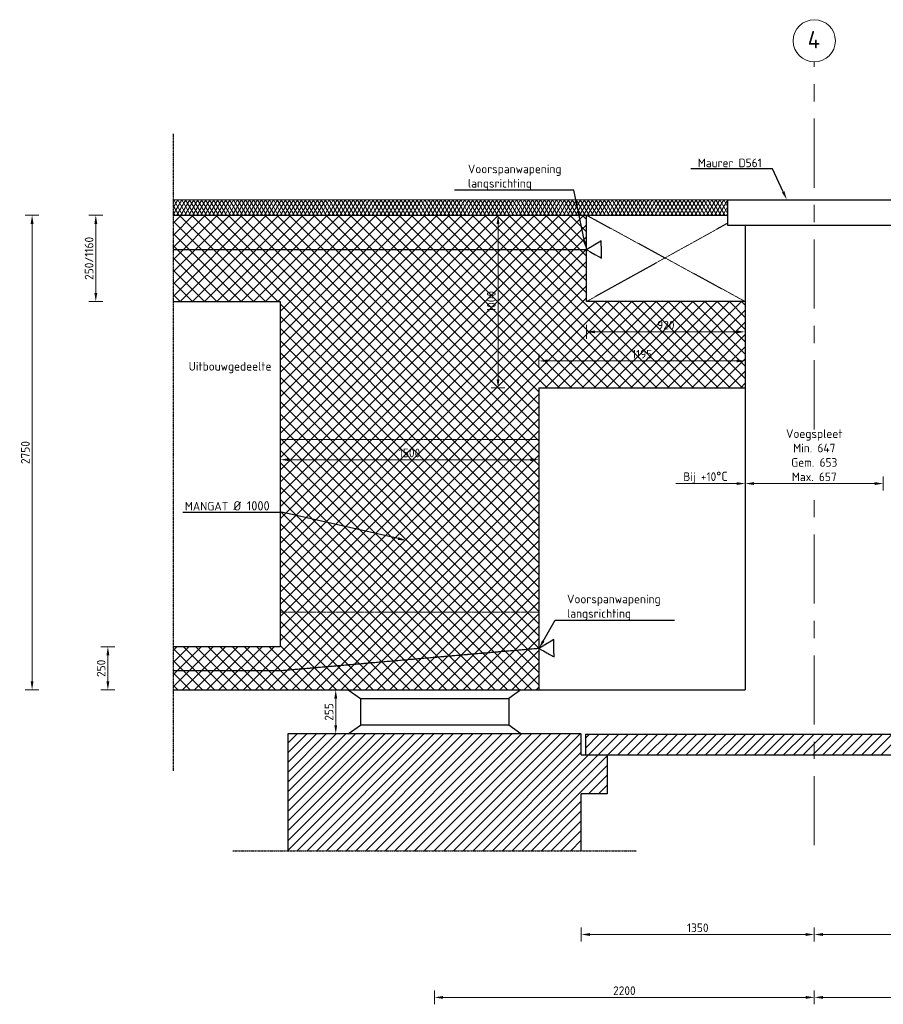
# Model space of a CAD drawing. Header units: millimetres. Extents: x -8028558 to 327273, y -63352 to 83293.
# Tile 125 of 195: x 106515 to 111519, y 29339 to 35044. Entities that reach past the tile are written whole.
import ezdxf
from ezdxf import colors
from ezdxf.entities.mleader import LeaderData, LeaderLine
from ezdxf.math import Vec2, Vec3

# ---------------------------------------------------------------- set-up
doc = ezdxf.new("R2010")
doc.units = ezdxf.units.MM
for name, pattern in [('BC-KABEL', [15, 10, -1, 3, -1]), ('XX-AFBREEK', [7, 4, -1, 1, -1]), ('ZZ-HIDDEN-SO', [4, 2, -2])]:
    doc.linetypes.add(name, pattern=pattern)
for name, color, linetype, lineweight in [('B-CO-BC-BETONVORM-A', 252, 'Continuous', 18), ('B-CO-BC-BETONVORM-AD', 252, 'Continuous', 18), ('B-CO-BC-BETONVORM-GD', 90, 'Continuous', 25), ('B-CO-BC-BETONVORM-GN', 10, 'ZZ-HIDDEN-SO', 13), ('B-CO-BC-BETONVORM-M', 7, 'Continuous', 18), ('B-CO-BC-VOORSPANNING_MET AANHECHTING_KABEL-GD', 200, 'BC-KABEL', 25), ('B-CO-KW-VOEGOVERGANG-GD', 170, 'Continuous', 25), ('B-CO-VH-VERHARDING_ASFALT-AD', 252, 'Continuous', 18), ('B-CO-VH-VERHARDING_ASFALT-G', 252, 'Continuous', 18), ('B-WE-KW-M', 7, 'Continuous', 18), ('N-CO-BC-BETONVORM-M', 7, 'Continuous', 18), ('V-CO-BC-BETONVORM-M', 7, 'Continuous', 18), ('X-XX-AL-AFBREEKLIJN-GD', 7, 'XX-AFBREEK', 25), ('X-XX-AL-M', 7, 'Continuous', 18), ('X-XX-AL-T25', 7, 'Continuous', 25), ('X-XX-AL-VERWIJZING-T25', 7, 'Continuous', 25)]:
    doc.layers.add(name, color=color, linetype=linetype, lineweight=lineweight)
doc.styles.add('NLCS-ISO-MM20-T25', font='NLCS-ISO.ttf', dxfattribs={"height": 50})
doc.styles.add('NLCS-ISO-MM20-T50', font='NLCS-ISO.ttf', dxfattribs={"height": 100})
doc.dimstyles.new('NLCS-MM20-T25-PIJL_L0_H0', dxfattribs={"dimscale": 20, "dimtxt": 2.5, "dimasz": 2.5, "dimexe": 2, "dimexo": 2, "dimgap": 0.7, "dimtad": 1, "dimdec": 0, "dimzin": 0, "dimdsep": 46, "dimtxsty": 'NLCS-ISO-MM20-T25', "dimcen": 0, "dimdle": 2, "dimclrd": 256, "dimclre": 256, "dimclrt": 256, "dimadec": 0, "dimazin": 0, "dimtfac": 1, "dimtdec": 3, "dimtofl": 0, "dimtmove": 0, "dimatfit": 3, "dimfxl": 2, "dimfxlon": 1, "dimtfillclr": 256, "dimtolj": 1, "dimtzin": 0, "dimlwd": -1, "dimlwe": -1, "dimarcsym": 0})
doc.dimstyles.new('NLCS-MM20-T25-PIJL_L0_H4', dxfattribs={"dimscale": 20, "dimtxt": 2.5, "dimasz": 2.5, "dimexe": 2, "dimexo": 2, "dimgap": 0.7, "dimtad": 1, "dimdec": 0, "dimzin": 0, "dimdsep": 46, "dimtxsty": 'NLCS-ISO-MM20-T25', "dimcen": 0, "dimdle": 2, "dimclrd": 256, "dimclre": 256, "dimclrt": 256, "dimadec": 4, "dimazin": 0, "dimtfac": 1, "dimtdec": 3, "dimtofl": 0, "dimtmove": 0, "dimatfit": 3, "dimfxl": 2, "dimfxlon": 1, "dimtfillclr": 256, "dimtolj": 1, "dimtzin": 0, "dimlwd": -1, "dimlwe": -1, "dimarcsym": 0})

# ---------------------------------------------------------------- blocks, each defined once
blk = doc.blocks.new('*D1596')
at = {"layer": 'B-CO-BC-BETONVORM-M', "transparency": 16777216}
for p, q in [((107066.2, 31410.9), (106986.2, 31410.9)), ((107026.2, 31210.9), (107026.2, 31360.9)), ((107066.2, 31160.9), (106986.2, 31160.9))]:
    blk.add_line(p, q, dxfattribs=at)
for points in [[(107017.9, 31360.9), (107034.5, 31360.9), (107026.2, 31410.9)], [(107017.9, 31210.9), (107034.5, 31210.9), (107026.2, 31160.9)]]:
    blk.add_solid(points, dxfattribs=at)
at = {"layer": 'B-CO-BC-BETONVORM-M', "transparency": 16777216, "insert": (106987.2, 31285.9), "char_height": 50, "attachment_point": 5, "rotation": 90, "style": 'NLCS-ISO-MM20-T25'}
blk.add_mtext('\\A1;250', dxfattribs=at)
blk = doc.blocks.new('*D1597')
at = {"layer": 'B-CO-BC-BETONVORM-M', "transparency": 16777216}
for p, q in [((106996.3, 33910.9), (106916.3, 33910.9)), ((106956.3, 33460.9), (106956.3, 33860.9)), ((106996.3, 33410.9), (106916.3, 33410.9))]:
    blk.add_line(p, q, dxfattribs=at)
for points in [[(106948, 33860.9), (106964.7, 33860.9), (106956.3, 33910.9)], [(106948, 33460.9), (106964.7, 33460.9), (106956.3, 33410.9)]]:
    blk.add_solid(points, dxfattribs=at)
at = {"layer": 'B-CO-BC-BETONVORM-M', "transparency": 16777216, "insert": (106917.3, 33660.9), "char_height": 50, "attachment_point": 5, "rotation": 90, "style": 'NLCS-ISO-MM20-T25'}
blk.add_mtext('\\A1;250/1160', dxfattribs=at)
blk = doc.blocks.new('*D1598')
at = {"layer": 'B-CO-BC-BETONVORM-M', "transparency": 16777216}
for p, q in [((106627, 33910.9), (106547, 33910.9)), ((106587, 33860.9), (106587, 31210.9)), ((106627, 31160.9), (106547, 31160.9))]:
    blk.add_line(p, q, dxfattribs=at)
for points in [[(106578.7, 33860.9), (106595.4, 33860.9), (106587, 33910.9)], [(106578.7, 31210.9), (106595.4, 31210.9), (106587, 31160.9)]]:
    blk.add_solid(points, dxfattribs=at)
at = {"layer": 'B-CO-BC-BETONVORM-M', "transparency": 16777216, "insert": (106548, 32535.9), "char_height": 50, "attachment_point": 5, "rotation": 90, "style": 'NLCS-ISO-MM20-T25'}
blk.add_mtext('\\A1;2750', dxfattribs=at)
blk = doc.blocks.new('*D1601')
at = {"layer": 'B-CO-BC-BETONVORM-M', "transparency": 16777216}
for p, q in [((109326.8, 33910.9), (109246.8, 33910.9)), ((109286.8, 33860.9), (109286.8, 32960.9)), ((109326.8, 32910.9), (109246.8, 32910.9))]:
    blk.add_line(p, q, dxfattribs=at)
for points in [[(109278.4, 33860.9), (109295.1, 33860.9), (109286.8, 33910.9)], [(109278.4, 32960.9), (109295.1, 32960.9), (109286.8, 32910.9)]]:
    blk.add_solid(points, dxfattribs=at)
at = {"layer": 'B-CO-BC-BETONVORM-M', "transparency": 16777216, "insert": (109247.8, 33410.9), "char_height": 50, "attachment_point": 5, "rotation": 90, "style": 'NLCS-ISO-MM20-T25'}
blk.add_mtext('\\A1;1000', dxfattribs=at)
blk = doc.blocks.new('*D1603')
at = {"layer": 'B-CO-BC-BETONVORM-M', "transparency": 16777216}
for p, q in [((111118.9, 29419.4), (111118.9, 29339.4)), ((111168.9, 29379.4), (113268.9, 29379.4)), ((113318.9, 29419.4), (113318.9, 29339.4))]:
    blk.add_line(p, q, dxfattribs=at)
for points in [[(111168.9, 29387.7), (111168.9, 29371), (111118.9, 29379.4)], [(113268.9, 29387.7), (113268.9, 29371), (113318.9, 29379.4)]]:
    blk.add_solid(points, dxfattribs=at)
at = {"layer": 'B-CO-BC-BETONVORM-M', "transparency": 16777216, "insert": (112218.9, 29418.4), "char_height": 50, "attachment_point": 5, "style": 'NLCS-ISO-MM20-T25'}
blk.add_mtext('\\A1;2200', dxfattribs=at)
blk = doc.blocks.new('*D1604')
at = {"layer": 'B-CO-BC-BETONVORM-M', "transparency": 16777216}
for p, q in [((109768.9, 29783.7), (109768.9, 29703.7)), ((111118.9, 29783.7), (111118.9, 29703.7)), ((109818.9, 29743.7), (111068.9, 29743.7))]:
    blk.add_line(p, q, dxfattribs=at)
for points in [[(109818.9, 29752.1), (109818.9, 29735.4), (109768.9, 29743.7)], [(111068.9, 29752.1), (111068.9, 29735.4), (111118.9, 29743.7)]]:
    blk.add_solid(points, dxfattribs=at)
at = {"layer": 'B-CO-BC-BETONVORM-M', "transparency": 16777216, "insert": (110443.9, 29782.7), "char_height": 50, "attachment_point": 5, "style": 'NLCS-ISO-MM20-T25'}
blk.add_mtext('\\A1;1350', dxfattribs=at)
blk = doc.blocks.new('*D1605')
at = {"layer": 'B-CO-BC-BETONVORM-M', "transparency": 16777216}
for p, q in [((111118.9, 29783.7), (111118.9, 29703.7)), ((112468.9, 29783.7), (112468.9, 29703.7)), ((111168.9, 29743.7), (112418.9, 29743.7))]:
    blk.add_line(p, q, dxfattribs=at)
for points in [[(111168.9, 29752.1), (111168.9, 29735.4), (111118.9, 29743.7)], [(112418.9, 29752.1), (112418.9, 29735.4), (112468.9, 29743.7)]]:
    blk.add_solid(points, dxfattribs=at)
at = {"layer": 'B-CO-BC-BETONVORM-M', "transparency": 16777216, "insert": (111793.9, 29782.7), "char_height": 50, "attachment_point": 5, "style": 'NLCS-ISO-MM20-T25'}
blk.add_mtext('\\A1;1350', dxfattribs=at)
blk = doc.blocks.new('*D1585')
at = {"layer": 'B-WE-KW-M', "transparency": 16777216}
for p, q in [((110718.9, 32396.3), (110718.9, 32316.3)), ((110768.9, 32356.3), (111468.9, 32356.3)), ((111518.9, 32396.3), (111518.9, 32316.3))]:
    blk.add_line(p, q, dxfattribs=at)
for points in [[(110768.9, 32364.7), (110768.9, 32348), (110718.9, 32356.3)], [(111468.9, 32364.7), (111468.9, 32348), (111518.9, 32356.3)]]:
    blk.add_solid(points, dxfattribs=at)
at = {"layer": 'B-WE-KW-M', "transparency": 16777216, "insert": (111118.9, 32520.3), "char_height": 50, "attachment_point": 5, "style": 'NLCS-ISO-MM20-T25'}
blk.add_mtext('\\A1;Voegspleet\\PMin. 647\\PGem. 653\\PMax. 657', dxfattribs=at)
blk = doc.blocks.new('*D1588')
at = {"layer": 'X-XX-AL-M', "transparency": 16777216}
for p, q in [((109798.9, 33275.1), (109798.9, 33195.1)), ((110718.9, 33275.1), (110718.9, 33195.1)), ((110668.9, 33235.1), (109848.9, 33235.1))]:
    blk.add_line(p, q, dxfattribs=at)
for points in [[(109848.9, 33243.5), (109848.9, 33226.8), (109798.9, 33235.1)], [(110668.9, 33243.5), (110668.9, 33226.8), (110718.9, 33235.1)]]:
    blk.add_solid(points, dxfattribs=at)
at = {"layer": 'X-XX-AL-M', "transparency": 16777216, "insert": (110258.9, 33274.1), "char_height": 50, "attachment_point": 5, "style": 'NLCS-ISO-MM20-T25'}
blk.add_mtext('\\A1;920', dxfattribs=at)
blk = doc.blocks.new('*D1589')
at = {"layer": 'X-XX-AL-M', "transparency": 16777216}
for p, q in [((109523.9, 33026.9), (109523.9, 33106.9)), ((110718.9, 33026.9), (110718.9, 33106.9)), ((110668.9, 33066.9), (109573.9, 33066.9))]:
    blk.add_line(p, q, dxfattribs=at)
for points in [[(109573.9, 33075.2), (109573.9, 33058.6), (109523.9, 33066.9)], [(110668.9, 33075.2), (110668.9, 33058.6), (110718.9, 33066.9)]]:
    blk.add_solid(points, dxfattribs=at)
at = {"layer": 'X-XX-AL-M', "transparency": 16777216, "insert": (110121.4, 33105.9), "char_height": 50, "attachment_point": 5, "style": 'NLCS-ISO-MM20-T25'}
blk.add_mtext('\\A1;1195', dxfattribs=at)
blk = doc.blocks.new('*D1590')
at = {"layer": 'X-XX-AL-M', "transparency": 16777216}
for p, q in [((108023.9, 32534.6), (108023.9, 32454.6)), ((109523.9, 32534.6), (109523.9, 32454.6)), ((108073.9, 32494.6), (109473.9, 32494.6))]:
    blk.add_line(p, q, dxfattribs=at)
for points in [[(108073.9, 32503), (108073.9, 32486.3), (108023.9, 32494.6)], [(109473.9, 32503), (109473.9, 32486.3), (109523.9, 32494.6)]]:
    blk.add_solid(points, dxfattribs=at)
at = {"layer": 'X-XX-AL-M', "transparency": 16777216, "insert": (108773.9, 32533.6), "char_height": 50, "attachment_point": 5, "style": 'NLCS-ISO-MM20-T25'}
blk.add_mtext('\\A1;1500', dxfattribs=at)
blk = doc.blocks.new('*D1591')
at = {"layer": 'X-XX-AL-M', "transparency": 16777216}
for p, q in [((108378.9, 31160.9), (108306.5, 31160.9)), ((108346.5, 30955.9), (108346.5, 31110.9)), ((108378.9, 30905.9), (108306.5, 30905.9))]:
    blk.add_line(p, q, dxfattribs=at)
for points in [[(108338.1, 31110.9), (108354.8, 31110.9), (108346.5, 31160.9)], [(108338.1, 30955.9), (108354.8, 30955.9), (108346.5, 30905.9)]]:
    blk.add_solid(points, dxfattribs=at)
at = {"layer": 'X-XX-AL-M', "transparency": 16777216, "insert": (108307.5, 31033.4), "char_height": 50, "attachment_point": 5, "rotation": 90, "style": 'NLCS-ISO-MM20-T25'}
blk.add_mtext('\\A1;255', dxfattribs=at)
blk = doc.blocks.new('*D1595')
at = {"layer": 'B-CO-BC-BETONVORM-M', "transparency": 16777216}
for p, q in [((108918.5, 29419.4), (108918.5, 29339.4)), ((111068.9, 29379.4), (108968.5, 29379.4)), ((111118.9, 29419.4), (111118.9, 29339.4))]:
    blk.add_line(p, q, dxfattribs=at)
for points in [[(108968.5, 29387.7), (108968.5, 29371), (108918.5, 29379.4)], [(111068.9, 29387.7), (111068.9, 29371), (111118.9, 29379.4)]]:
    blk.add_solid(points, dxfattribs=at)
at = {"layer": 'B-CO-BC-BETONVORM-M', "transparency": 16777216, "insert": (110018.7, 29418.4), "char_height": 50, "attachment_point": 5, "style": 'NLCS-ISO-MM20-T25'}
blk.add_mtext('\\A1;2200', dxfattribs=at)

msp = doc.modelspace()

# ---------------------------------------------------------------- hatches: boundary and pattern name
at = {"layer": 'B-CO-BC-BETONVORM-A', "ltscale": 500}
h = msp.add_hatch(dxfattribs=at)
h.set_pattern_fill('ACO-BETON_VOORGESPANNEN', color=256, scale=20, pattern_type=2)
h.set_pattern_definition([(45, (0, 0), (-35.35534, 35.35534), []), (315, (0, 0), (35.35534, 35.35534), [])])
h.paths.add_polyline_path([(107404, 33660.9), (107404, 33410.9), (108023.9, 33410.9), (108023.9, 32610.9), (109523.9, 32610.9), (109523.9, 32910.9), (110718.9, 32910.9), (110718.9, 33410.9), (109798.9, 33410.9), (109798.9, 33660.9)])
h.paths.add_polyline_path([(109798.9, 33660.9), (109798.9, 33710.9), (107404, 33710.9), (107404, 33660.9)])
h.paths.add_polyline_path([(109798.9, 33710.9), (109798.9, 33760.9), (107404, 33760.9), (107404, 33710.9)])
h.paths.add_polyline_path([(109798.9, 33760.9), (109798.9, 33785.9), (109798.9, 33910.9), (107404, 33910.9), (107404, 33760.9)])
h.paths.add_polyline_path([(108023.9, 32610.9), (108023.9, 31610.9), (109523.9, 31610.9), (109523.9, 32610.9)])
h.paths.add_polyline_path([(109523.9, 31450.9), (109523.9, 31475.9), (109523.9, 31610.9), (108023.9, 31610.9), (108023.9, 31410.9), (107404, 31410.9), (107404, 31320.9), (108023.9, 31320.9)])
h.paths.add_polyline_path([(108023.9, 31320.9), (107404, 31320.9), (107404, 31270.9), (108023.9, 31270.9), (109523.9, 31400.9), (109523.9, 31450.9)])
h.paths.add_polyline_path([(108023.9, 31270.9), (107404, 31270.9), (107404, 31220.9), (108023.9, 31220.9), (109523.9, 31350.9), (109523.9, 31400.9)])
h.paths.add_polyline_path([(109523.9, 31160.9), (109523.9, 31350.9), (108023.9, 31220.9), (107404, 31220.9), (107404, 31160.9)])
h.paths.add_polyline_path([(109305.3, 33333.4), (109305.3, 33488.4), (109185.3, 33488.4), (109185.3, 33333.4)], flags=24)
h.paths.add_polyline_path([(110193.9, 33216.6), (110323.9, 33216.6), (110323.9, 33336.6), (110193.9, 33336.6)], flags=24)
h.paths.add_polyline_path([(110048.9, 33048.4), (110193.9, 33048.4), (110193.9, 33168.4), (110048.9, 33168.4)], flags=24)
h.paths.add_polyline_path([(108696.4, 32476.1), (108851.4, 32476.1), (108851.4, 32596.1), (108696.4, 32596.1)], flags=24)
at = {"layer": 'B-CO-BC-BETONVORM-AD'}
h = msp.add_hatch(dxfattribs=at)
h.set_pattern_fill('ACO-BETON_GEWAPEND', color=256, scale=20, pattern_type=2)
h.set_pattern_definition([(45, (0, 0), (-28.284271, 28.284271), [])])
h.paths.add_polyline_path([(109918.9, 30783.9), (109768.9, 30783.9), (109768.9, 30905.9), (108068.9, 30905.9), (108068.9, 30228.9), (109768.9, 30228.9), (109768.9, 30558.9), (109918.9, 30558.9)])
h.paths.add_polyline_path([(111118.9, 30903.9), (109793.9, 30903.9), (109793.9, 30783.9), (111118.9, 30783.9)])
h.paths.add_polyline_path([(112443.9, 30903.9), (111118.9, 30903.9), (111118.9, 30783.9), (112443.9, 30783.9)])
h.paths.add_polyline_path([(114168.9, 30915.9), (112818.9, 30915.9), (112468.9, 30915.9), (112468.9, 30783.9), (112318.9, 30783.9), (112318.9, 30558.9), (112468.9, 30558.9), (112468.9, 30228.9), (114168.9, 30228.9)])
at = {"layer": 'B-CO-VH-VERHARDING_ASFALT-AD'}
h = msp.add_hatch(dxfattribs=at)
h.set_pattern_fill('AVH-ASFALT', color=256, scale=20, pattern_type=2)
h.set_pattern_definition([(60, (-32634.073, -7e-12), (-17.320508, 10), []), (120, (-32634.073, -7e-12), (-17.320508, -10), [])])
h.paths.add_polyline_path([(108918.9, 34000.9), (108918.9, 33910.9), (110618.9, 33910.9), (110618.9, 34000.9)])
h.paths.add_polyline_path([(107404, 34000.9), (107404, 33910.9), (108918.9, 33910.9), (108918.9, 34000.9)])
h.paths.add_polyline_path([(111618.9, 34000.9), (111618.9, 33910.9), (113318.9, 33910.9), (113318.9, 34000.9)])
h.paths.add_polyline_path([(114855.9, 33910.9), (114855.9, 34000.9), (113318.9, 34000.9), (113318.9, 33910.9)])

# ---------------------------------------------------------------- linework, layer by layer
at = {"layer": 'B-CO-BC-BETONVORM-GD', "flags": 128}
for points in [[(107404, 33910.9), (110618.9, 33910.9)], [(109798.9, 33410.9), (109798.9, 33910.9)], [(110718.9, 33850.9), (110718.9, 31160.9)], [(107404, 33410.9), (108023.9, 33410.9)], [(108023.9, 33410.9), (108023.9, 31410.9)], [(110718.9, 33410.9), (109798.9, 33410.9)], [(109523.9, 32910.9), (109523.9, 31160.9)], [(109523.9, 32910.9), (110718.9, 32910.9)], [(108023.9, 31410.9), (107404, 31410.9)], [(107404, 31160.9), (110718.9, 31160.9)], [(108418.9, 31160.9), (108488.9, 31110.9)], [(109418.9, 31160.9), (109348.9, 31110.9)], [(108488.9, 31110.9), (108488.9, 30955.9)], [(108488.9, 31110.9), (109348.9, 31110.9)], [(109348.9, 31110.9), (109348.9, 30955.9)], [(108418.9, 30905.9), (108488.9, 30955.9)], [(109348.9, 30955.9), (108488.9, 30955.9)], [(109418.9, 30905.9), (109348.9, 30955.9)], [(108068.9, 30905.9), (108068.9, 30228.9)], [(109768.9, 30905.9), (108068.9, 30905.9)], [(109768.9, 30783.9), (109768.9, 30903.9)], [(109793.9, 30903.9), (112443.9, 30903.9)], [(109793.9, 30903.9), (109793.9, 30783.9)], [(109768.9, 30783.9), (112468.9, 30783.9)], [(109918.9, 30783.9), (109918.9, 30558.9)], [(109918.9, 30558.9), (109768.9, 30558.9)], [(109768.9, 30228.9), (109768.9, 30558.9)]]:
    msp.add_lwpolyline(points, dxfattribs=at)
at = {"layer": 'B-CO-BC-BETONVORM-GN', "flags": 128}
for points in [[(110718.9, 33410.9), (109798.9, 33910.9)], [(109798.9, 33410.9), (110618.9, 33865.9)], [(109523.9, 32610.9), (108023.9, 32610.9)], [(108023.9, 31610.9), (109523.9, 31610.9)]]:
    msp.add_lwpolyline(points, dxfattribs=at)
at = {"layer": 'B-CO-BC-VOORSPANNING_MET AANHECHTING_KABEL-GD'}
for points in [[(109886.3, 33662.3), (109884.7, 33762.3), (109798.9, 33710.9)], [(109611.3, 31352.3), (109609.7, 31452.3), (109523.9, 31400.9)]]:
    msp.add_lwpolyline(points, close=True, dxfattribs=at)
at = {"layer": 'B-CO-BC-VOORSPANNING_MET AANHECHTING_KABEL-GD', "flags": 128}
for points in [[(109798.9, 33710.9), (107404, 33710.9)], [(109523.9, 31400.9), (108023.9, 31270.9), (107404, 31270.9)]]:
    msp.add_lwpolyline(points, dxfattribs=at)
at = {"layer": 'B-CO-KW-VOEGOVERGANG-GD', "flags": 128}
for points in [[(110618.9, 34000.9), (111618.9, 34000.9)], [(110618.9, 33850.9), (110618.9, 34000.9)], [(111618.9, 33850.9), (110618.9, 33850.9)]]:
    msp.add_lwpolyline(points, dxfattribs=at)
at = {"layer": 'B-CO-VH-VERHARDING_ASFALT-G', "flags": 128}
msp.add_lwpolyline([(110618.9, 34000.9), (107404, 34000.9)], dxfattribs=at)
at = {"layer": 'N-CO-BC-BETONVORM-M', "linetype": 'XX-AFBREEK', "ltscale": 100, "flags": 128}
for points in [[(111118.9, 32670.4), (111118.9, 34799.1)], [(111118.9, 30260.9), (111118.9, 32335.9)]]:
    msp.add_lwpolyline(points, dxfattribs=at)
at = {"layer": 'V-CO-BC-BETONVORM-M', "ltscale": 500}
msp.add_circle((111118.9, 34921.4), 122.3, dxfattribs=at)
at = {"layer": 'X-XX-AL-AFBREEKLIJN-GD', "flags": 128}
for points in [[(107404, 34382.7), (107404, 30691.5)], [(107749.2, 30228.9), (110087.9, 30228.9)]]:
    msp.add_lwpolyline(points, dxfattribs=at)

# ---------------------------------------------------------------- texts
at = {"layer": 'X-XX-AL-T25', "insert": (111080.5, 34977.9), "char_height": 100, "attachment_point": 1, "style": 'NLCS-ISO-MM20-T50'}
msp.add_mtext_dynamic_manual_height_columns('4', width=8006.345, gutter_width=2500, heights=[0], dxfattribs=at)
at = {"layer": 'X-XX-AL-VERWIJZING-T25', "insert": (107494.7, 33060.7), "char_height": 50, "attachment_point": 1, "style": 'NLCS-ISO-MM20-T25'}
msp.add_mtext_dynamic_manual_height_columns('Uitbouwgedeelte ', width=339.517, gutter_width=250, heights=[0], dxfattribs=at)

# ---------------------------------------------------------------- dimensions: what is measured, and where the dimension line sits
at = {"layer": 'B-CO-BC-BETONVORM-M'}
for base, p1, p2, angle, picture, middle in [((106587, 31160.9), (107753.3, 33910.9), (107753.3, 31160.9), 90, '*D1598', (106548, 32535.9)), ((109286.8, 32910.9), (109718.9, 33910.9), (109523.9, 32910.9), 90, '*D1601', (109247.8, 33410.9)), ((108918.5, 29379.4), (111118.9, 30260.9), (108918.5, 30228.9), 180, '*D1595', (110018.7, 29418.4))]:
    dim = msp.add_linear_dim(base=base, p1=p1, p2=p2, angle=angle, dimstyle='NLCS-MM20-T25-PIJL_L0_H0', dxfattribs=at)
    dim.commit()
    dim.dimension.update_dxf_attribs({"geometry": picture, "text_midpoint": middle})
dim = msp.add_linear_dim(base=(106956.3, 33910.9), p1=(107404, 33410.9), p2=(107404, 33910.9), angle=90, text='250/1160', dimstyle='NLCS-MM20-T25-PIJL_L0_H0', dxfattribs=at)
dim.commit()
dim.dimension.update_dxf_attribs({"geometry": '*D1597', "text_midpoint": (106917.3, 33660.9)})
dim = msp.add_linear_dim(base=(107026.2, 31410.9), p1=(107404, 31160.9), p2=(107404, 31410.9), angle=90, dimstyle='NLCS-MM20-T25-PIJL_L0_H0', dxfattribs=at)
dim.commit()
dim.dimension.update_dxf_attribs({"geometry": '*D1596', "text_midpoint": (107026.2, 31285.9), "dimtype": 160})
for base, p1, p2, picture, middle in [((113318.9, 29379.4), (111118.9, 30260.9), (113318.9, 30967.9), '*D1603', (112218.9, 29418.4)), ((111118.9, 29743.7), (109768.9, 30228.9), (111118.9, 30260.9), '*D1604', (110443.9, 29782.7)), ((112468.9, 29743.7), (111118.9, 30260.9), (112468.9, 30228.9), '*D1605', (111793.9, 29782.7))]:
    dim = msp.add_linear_dim(base=base, p1=p1, p2=p2, dimstyle='NLCS-MM20-T25-PIJL_L0_H0', dxfattribs=at)
    dim.commit()
    dim.dimension.update_dxf_attribs({"geometry": picture, "text_midpoint": middle})
at = {"layer": 'B-WE-KW-M'}
dim = msp.add_linear_dim(base=(111518.9, 32356.3), p1=(110718.9, 34000.9), p2=(111518.9, 34000.9), text='Voegspleet\\PMin. 647\\PGem. 653\\PMax. 657', dimstyle='NLCS-MM20-T25-PIJL_L0_H0', dxfattribs=at)
dim.commit()
dim.dimension.update_dxf_attribs({"geometry": '*D1585', "text_midpoint": (111118.9, 32356.3), "dimtype": 160})
at = {"layer": 'X-XX-AL-M'}
for base, p1, p2, picture, middle in [((109523.9, 32494.6), (108023.9, 33410.9), (109523.9, 32910.9), '*D1590', (108773.9, 32533.6)), ((109798.9, 33235.1), (110718.9, 33410.9), (109798.9, 33410.9), '*D1588', (110258.9, 33274.1)), ((109523.9, 33066.9), (110718.9, 32910.9), (109523.9, 32910.9), '*D1589', (110121.4, 33105.9))]:
    dim = msp.add_linear_dim(base=base, p1=p1, p2=p2, dimstyle='NLCS-MM20-T25-PIJL_L0_H4', dxfattribs=at)
    dim.commit()
    dim.dimension.update_dxf_attribs({"geometry": picture, "text_midpoint": middle})
dim = msp.add_linear_dim(base=(108346.5, 31160.9), p1=(108418.9, 30905.9), p2=(108418.9, 31160.9), angle=90, dimstyle='NLCS-MM20-T25-PIJL_L0_H4', dxfattribs=at)
dim.commit()
dim.dimension.update_dxf_attribs({"geometry": '*D1591', "text_midpoint": (108307.5, 31033.4)})

# ---------------------------------------------------------------- leaders
at = {"layer": 'B-CO-BC-BETONVORM-M'}
ml = msp.add_multileader_mtext('Standard', dxfattribs=at)
ml.set_content('Bij +10{\\H1.08333x;°C\\fMS Shell Dlg 2|b0|i0|c0|p0;\\H0.65385x; }', color=256, style='NLCS-ISO-MM20-T25')
ml.set_leader_properties(color=256, linetype='ByLayer', lineweight=-1)
ml.build(insert=Vec2(0, 0))
ml.multileader.update_dxf_attribs({"text_left_attachment_type": 5, "text_right_attachment_type": 5, "dogleg_length": 50, "arrow_head_size": 50})
ctx = ml.context
ctx.base_point, ctx.char_height, ctx.arrow_head_size, ctx.landing_gap_size, ctx.plane_origin = Vec3(110342.4, 32356.3), 50, 50, 18, Vec3(111428.8, 34160.7)
ctx.left_attachment, ctx.right_attachment = 5, 5
notes = []
notes.append((ctx, [(1, (1, 1, 0), (110683.4, 32356.3), (-1, 0), 50, [(0, [(110718.9, 32356.3)], 0, [])])]))
ctx.mtext.insert, ctx.mtext.width, ctx.mtext.flow_direction = Vec3(110360.4, 32425.4), 502.415, 5
at = {"layer": 'X-XX-AL-VERWIJZING-T25'}
ml = msp.add_multileader_mtext('Standard', dxfattribs=at)
ml.set_content('Maurer D561', color=256, style='NLCS-ISO-MM20-T25')
ml.set_leader_properties(color=256, linetype='ByLayer', lineweight=-1)
ml.build(insert=Vec2(0, 0))
ml.multileader.update_dxf_attribs({"text_left_attachment_type": 5, "text_right_attachment_type": 5, "dogleg_length": 50, "arrow_head_size": 50})
ctx = ml.context
ctx.base_point, ctx.char_height, ctx.arrow_head_size, ctx.landing_gap_size, ctx.plane_origin = Vec3(110425.9, 34178.8), 50, 50, 18, Vec3(110913.4, 34000.9)
ctx.left_attachment, ctx.right_attachment = 5, 5
notes.append((ctx, [(0, (1, 1, 0), (110876.9, 34178.8), (-1, 0), 50, [(0, [(110959.8, 34000.9)], 0, [])])]))
ctx.mtext.insert, ctx.mtext.flow_direction = Vec3(110443.9, 34238.8), 5
ml = msp.add_multileader_mtext('Standard', dxfattribs=at)
ml.set_content('Voorspanwapening\\Plangsrichting', color=256, style='NLCS-ISO-MM20-T25')
ml.set_leader_properties(color=256, linetype='ByLayer', lineweight=-1)
ml.build(insert=Vec2(0, 0))
ml.multileader.update_dxf_attribs({"text_left_attachment_type": 5, "text_right_attachment_type": 5, "dogleg_length": 50, "arrow_head_size": 50})
ctx = ml.context
ctx.base_point, ctx.char_height, ctx.arrow_head_size, ctx.landing_gap_size, ctx.plane_origin = Vec3(109094.2, 34055.7), 50, 50, 18, Vec3(110493, 33710.9)
ctx.left_attachment, ctx.right_attachment = 5, 5
notes.append((ctx, [(0, (1, 1, 0), (109725.2, 34055.7), (-1, 0), 50, [(0, [(109798.9, 33710.9)], 0, [])])]))
ctx.mtext.insert, ctx.mtext.defined_height, ctx.mtext.flow_direction = Vec3(109112.2, 34204.1), 445, 5
ml = msp.add_multileader_mtext('Standard', dxfattribs=at)
ml.set_content('MANGAT {\\H1.08333x;Ø 1000}', color=256, style='NLCS-ISO-MM20-T25')
ml.set_leader_properties(color=256, linetype='ByLayer', lineweight=-1)
ml.build(insert=Vec2(0, 0))
ml.multileader.update_dxf_attribs({"text_left_attachment_type": 5, "text_right_attachment_type": 5, "dogleg_length": 50, "arrow_head_size": 50})
ctx = ml.context
ctx.base_point, ctx.char_height, ctx.arrow_head_size, ctx.landing_gap_size, ctx.plane_origin = Vec3(107454, 32189.3), 50, 50, 18, Vec3(109450.6, 32026.3)
ctx.left_attachment, ctx.right_attachment = 5, 5
notes.append((ctx, [(0, (1, 1, 0), (108042.1, 32189.3), (-1, 0), 50, [(0, [(108756.5, 32026.3)], 0, [])])]))
ctx.mtext.insert, ctx.mtext.defined_height, ctx.mtext.flow_direction = Vec3(107472, 32254.3), 445, 5
ml = msp.add_multileader_mtext('Standard', dxfattribs=at)
ml.set_content('Voorspanwapening\\Plangsrichting', color=256, style='NLCS-ISO-MM20-T25')
ml.set_leader_properties(color=256, linetype='ByLayer', lineweight=-1)
ml.build(insert=Vec2(0, 0))
ml.multileader.update_dxf_attribs({"text_left_attachment_type": 5, "text_right_attachment_type": 5, "dogleg_length": 50, "arrow_head_size": 50})
ctx = ml.context
ctx.base_point, ctx.char_height, ctx.arrow_head_size, ctx.landing_gap_size, ctx.plane_origin = Vec3(109668.5, 31563.9), 50, 50, 18, Vec3(110218, 31400.9)
ctx.left_attachment, ctx.right_attachment = 5, 5
notes.append((ctx, [(1, (1, 1, 0), (109618.5, 31563.9), (1, 0), 50, [(0, [(109523.9, 31400.9)], 0, [])])]))
ctx.mtext.insert, ctx.mtext.defined_height, ctx.mtext.flow_direction = Vec3(109686.5, 31712.3), 445, 5
for ctx, leaders in notes:
    for number, flags, end, landing, length, lines in leaders:
        leader = LeaderData()
        leader.index, (leader.has_last_leader_line, leader.has_dogleg_vector, leader.attachment_direction) = number, flags
        leader.last_leader_point, leader.dogleg_vector, leader.dogleg_length = Vec3(end), Vec3(landing), length
        for number, points, colour, breaks in lines:
            line = LeaderLine()
            line.index, line.vertices, line.color, line.breaks = number, Vec3.list(points), colors.encode_raw_color(colour), breaks
            leader.lines.append(line)
        ctx.leaders.append(leader)

doc.saveas('drawing.dxf')
